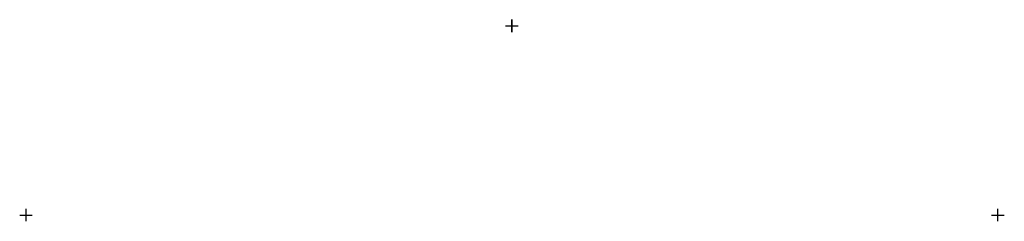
# Model space of a CAD drawing. Header units: millimetres. Extents: x -182 to 1378, y -929 to -609.
import ezdxf

# ---------------------------------------------------------------- set-up
doc = ezdxf.new("R2010")
doc.units = ezdxf.units.MM

# ---------------------------------------------------------------- blocks, each defined once
blk = doc.blocks.new('AZ12-770-d')
at = {"color": 4}
for p, q in [((760, 300), (780, 300)), ((760, 300), (780, 300)), ((770, 310), (770, 290)), ((770, 290), (770, 310)), ((-10, 0), (10, 0)), ((0, 10), (0, -10)), ((1530, 0), (1550, 0)), ((1540, -10), (1540, 10))]:
    blk.add_line(p, q, dxfattribs=at)

msp = doc.modelspace()

# ---------------------------------------------------------------- block references
msp.add_blockref('AZ12-770-d', (-172.5, -919.1))

doc.saveas('drawing.dxf')
